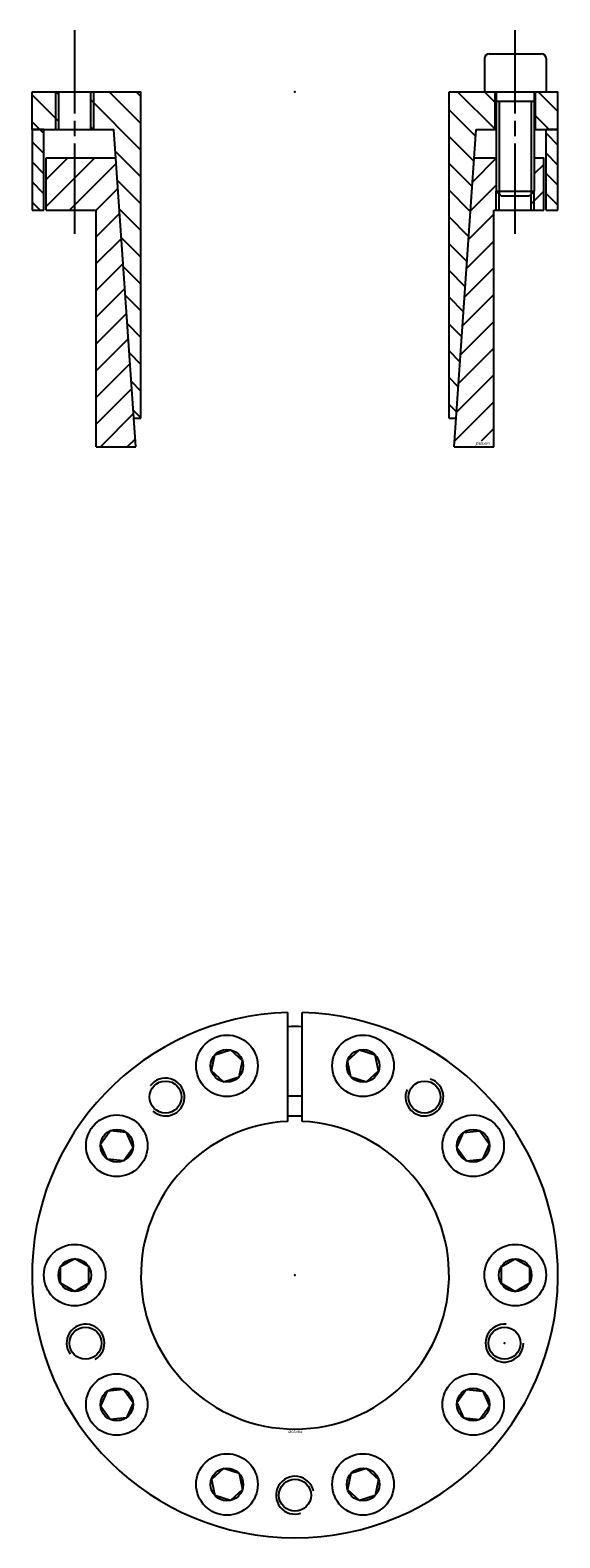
# Model space of a CAD drawing. Extents: x -56 to 56, y -56 to 263.
import ezdxf
from ezdxf.enums import TextEntityAlignment as Align

# ---------------------------------------------------------------- set-up
doc = ezdxf.new("R2010")
doc.units = 0
doc.linetypes.add('CADRA_CENTERLINE', pattern=[25.4, 19.05, -1.5875, 3.175, -1.5875])
doc.linetypes.add('CADRA_SOLID', pattern=[0])
doc.layers.get('0').update_dxf_attribs({"color": 112, "linetype": 'CADRA_SOLID'})

# ---------------------------------------------------------------- blocks, each defined once
blk = doc.blocks.new('BLOCK1')
for p, q in [((-1.5, 32.48), (-1.5, 55.48)), ((1.5, 32.48), (1.5, 55.48)), ((-17.66, 43.15), (-16.94, 46.54)), ((-16.94, 46.54), (-13.65, 47.61)), ((-11.07, 45.29), (-13.65, 47.61)), ((-11.79, 41.91), (-11.07, 45.29)), ((11.07, 45.29), (13.65, 47.61)), ((11.79, 41.91), (11.07, 45.29)), ((13.65, 47.61), (16.94, 46.54)), ((17.66, 43.15), (16.94, 46.54)), ((-15.09, 40.84), (-17.66, 43.15)), ((-15.09, 40.84), (-11.79, 41.91)), ((11.79, 41.91), (15.09, 40.84)), ((15.09, 40.84), (17.66, 43.15)), ((-41.06, 27.69), (-39.03, 30.5)), ((-35.58, 30.13), (-39.03, 30.5)), ((-34.17, 26.97), (-35.58, 30.13)), ((34.17, 26.97), (35.58, 30.13)), ((35.58, 30.13), (39.03, 30.5)), ((39.03, 30.5), (41.06, 27.69)), ((-39.66, 24.53), (-41.06, 27.69)), ((-36.21, 24.17), (-34.17, 26.97)), ((34.17, 26.97), (36.21, 24.17)), ((39.66, 24.53), (41.06, 27.69)), ((-36.21, 24.17), (-39.66, 24.53)), ((36.21, 24.17), (39.66, 24.53)), ((-46.5, 3.46), (-49.5, 1.73)), ((-43.5, 1.73), (-46.5, 3.46)), ((43.5, 1.73), (46.5, 3.46)), ((46.5, 3.46), (49.5, 1.73)), ((-49.5, -1.73), (-49.5, 1.73)), ((-43.5, -1.73), (-43.5, 1.73)), ((43.5, 1.73), (43.5, -1.73)), ((49.5, 1.73), (49.5, -1.73)), ((-46.5, -3.46), (-49.5, -1.73)), ((-43.5, -1.73), (-46.5, -3.46)), ((43.5, -1.73), (46.5, -3.46)), ((46.5, -3.46), (49.5, -1.73)), ((-39.66, -24.53), (-41.06, -27.69)), ((-36.21, -24.17), (-39.66, -24.53)), ((-34.17, -26.97), (-36.21, -24.17)), ((36.21, -24.17), (34.17, -26.97)), ((36.21, -24.17), (39.66, -24.53)), ((39.66, -24.53), (41.06, -27.69)), ((-39.03, -30.5), (-41.06, -27.69)), ((-34.17, -26.97), (-35.58, -30.13)), ((34.17, -26.97), (35.58, -30.13)), ((41.06, -27.69), (39.03, -30.5)), ((-35.58, -30.13), (-39.03, -30.5)), ((35.58, -30.13), (39.03, -30.5)), ((-15.09, -40.84), (-17.66, -43.15)), ((-11.79, -41.91), (-15.09, -40.84)), ((15.09, -40.84), (11.79, -41.91)), ((15.09, -40.84), (17.66, -43.15)), ((-17.66, -43.15), (-16.94, -46.54)), ((-11.79, -41.91), (-11.07, -45.29)), ((11.79, -41.91), (11.07, -45.29)), ((17.66, -43.15), (16.94, -46.54)), ((-13.65, -47.61), (-16.94, -46.54)), ((-11.07, -45.29), (-13.65, -47.61)), ((11.07, -45.29), (13.65, -47.61)), ((16.94, -46.54), (13.65, -47.61))]:
    blk.add_line(p, q)
for centre, radius in [((-14.37, 44.22), 6.5), ((14.37, 44.22), 6.5), ((-14.37, 44.22), 3.46), ((14.37, 44.22), 3.46), ((-27.33, 37.62), 3.38), ((27.33, 37.62), 3.38), ((-37.62, 27.33), 6.5), ((37.62, 27.33), 6.5), ((-37.62, 27.33), 3.46), ((37.62, 27.33), 3.46), ((-46.5, 0), 6.5), ((46.5, 0), 6.5), ((-46.5, 0), 3.46), ((46.5, 0), 3.46), ((-44.22, -14.37), 3.38), ((44.22, -14.37), 3.38), ((-37.62, -27.33), 6.5), ((37.62, -27.33), 6.5), ((-37.62, -27.33), 3.46), ((37.62, -27.33), 3.46), ((-14.37, -44.22), 6.5), ((14.37, -44.22), 6.5), ((-14.37, -44.22), 3.46), ((14.37, -44.22), 3.46), ((0, -46.5), 3.38)]:
    blk.add_circle(centre, radius)
for centre, radius, start, end in [((0, 0), 55.5, 91.5487, 448.4513), ((0, 0), 52.5, 88.3628, 91.6372), ((-27.33, 37.62), 4, 228.3722, 504), ((27.33, 37.62), 4, 156.3722, 432), ((0, 0), 37.84, 87.7285, 92.2715), ((0, 0), 32.52, 92.6441, 447.3559), ((0, 0), 33.58, 87.4398, 92.5602), ((-44.22, -14.37), 4, 300.3722, 576), ((44.22, -14.37), 4, 84.3722, 360), ((0, -46.5), 4, 12.3722, 288)]:
    blk.add_arc(centre, radius, start, end)
for p in [(0, 0), (44.22, -14.37), (44.22, -14.37)]:
    blk.add_point(p)
blk.add_text('%%c65x84', height=0.5).set_placement((-1.44, -33.36), (1.55, -33.36), align=Align.FIT)
blk = doc.blocks.new('_X2')
for p, q in [((42.25, -7.92), (34.33, 0)), ((42.25, -2.27), (39.98, 0)), ((-49.87, -6.31), (-55.5, -0.68)), ((-49.87, -0.65), (-50.53, 0)), ((-32.52, -12.35), (-43.12, -1.74)), ((-32.52, -6.7), (-39.21, 0)), ((-32.52, -1.04), (-33.56, 0)), ((55.5, -4.2), (51.3, 0)), ((-53.84, -8), (-55.5, -6.34)), ((38.16, -9.49), (32.52, -3.84)), ((53.64, -8), (50.75, -5.11)), ((-42.53, -8), (-43.12, -7.4)), ((37.79, -14.78), (32.52, -9.5)), ((-32.52, -18.01), (-37.94, -12.58)), ((37.42, -20.06), (32.52, -15.16)), ((-32.52, -23.67), (-37.52, -18.66)), ((37.05, -25.35), (32.52, -20.82)), ((-32.52, -29.32), (-37.09, -24.75)), ((36.68, -30.64), (32.52, -26.47)), ((-36.67, -30.83), (-32.52, -34.98)), ((36.31, -35.93), (32.52, -32.13)), ((-32.52, -40.64), (-36.24, -36.91)), ((35.94, -41.21), (32.52, -37.79)), ((-35.82, -42.99), (-32.52, -46.3)), ((35.57, -46.5), (32.52, -43.44)), ((-32.52, -51.95), (-35.39, -49.07)), ((35.2, -51.79), (32.52, -49.1)), ((-34.97, -55.16), (-32.52, -57.61)), ((34.83, -57.07), (32.52, -54.76)), ((34.46, -62.36), (32.52, -60.41)), ((-32.52, -63.27), (-34.54, -61.24)), ((34.09, -67.65), (32.52, -66.07)), ((-34.12, -67.32), (-32.52, -68.92))]:
    blk.add_line(p, q)
blk = doc.blocks.new('_X1')
for p, q in [((-53.84, -8), (-53, -8.84)), ((53, -8.77), (55.5, -11.27)), ((-53, -13.08), (-55.5, -10.58)), ((-55.5, -14.82), (-53, -17.32)), ((55.5, -15.52), (53, -13.02)), ((-53, -21.57), (-55.5, -19.07)), ((53, -17.26), (55.5, -19.76)), ((55.5, -24), (53, -21.5)), ((-55.5, -23.31), (-53.81, -25))]:
    blk.add_line(p, q)
blk = doc.blocks.new('_X0')
for p, q in [((-47.94, -14), (-52.5, -18.56)), ((-42.28, -14), (-52.5, -24.22)), ((-37.77, -15.14), (-47.63, -25)), ((42.5, -14.07), (37.49, -19.08)), ((52.5, -15.38), (50.5, -17.38)), ((-37.4, -20.43), (-41.98, -25.01)), ((42.5, -19.73), (37.07, -25.16)), ((52.5, -21.04), (49.88, -23.66)), ((43.13, -24.76), (42.88, -25)), ((-37.03, -25.71), (-41.98, -30.67)), ((41.98, -25.9), (36.64, -31.24)), ((-36.66, -31), (-41.98, -36.32)), ((41.98, -31.56), (36.21, -37.32)), ((-36.29, -36.29), (-41.98, -41.98)), ((41.98, -37.22), (35.79, -43.41)), ((-35.92, -41.57), (-41.98, -47.64)), ((41.98, -42.87), (35.36, -49.49)), ((-35.55, -46.86), (-41.98, -53.29)), ((41.98, -48.53), (34.94, -55.57)), ((-35.18, -52.15), (-41.98, -58.95)), ((41.98, -54.19), (34.51, -61.65)), ((-34.81, -57.44), (-41.98, -64.61)), ((41.98, -59.84), (34.09, -67.73)), ((-34.44, -62.72), (-41.98, -70.26)), ((41.98, -65.5), (33.66, -73.82)), ((-34.07, -68.01), (-41.06, -75)), ((41.98, -71.16), (39.32, -73.81)), ((-33.7, -73.3), (-35.4, -75)), ((38.14, -75), (38.32, -74.81))]:
    blk.add_line(p, q)
blk = doc.blocks.new('BLOCK0')
at = {"linetype": 'CADRA_CENTERLINE'}
for p, q in [((-46.5, -30), (-46.5, 13)), ((46.5, -30), (46.5, 13))]:
    blk.add_line(p, q, dxfattribs=at)
for p, q in [((40, 7), (40, 0)), ((41, 8), (52, 8)), ((53, 7), (53, 0)), ((-55.5, -8), (-55.5, 0)), ((-55.5, 0), (-32.52, 0)), ((32.52, 0), (42.5, 0)), ((40, 0), (53, 0)), ((42.5, 0), (42.5, -21)), ((50.5, 0), (55.5, 0)), ((50.5, 0), (50.5, -21)), ((55.5, -8), (55.5, 0)), ((-50.5, -8), (-50.5, 0)), ((-49.87, -8), (-49.87, 0)), ((-43.12, -8), (-43.12, 0)), ((-42.5, -8), (-42.5, 0)), ((-32.52, -69), (-32.52, 0)), ((32.52, -69), (32.52, 0)), ((42.25, -8), (42.25, 0)), ((42.5, -2), (50.5, -2)), ((43.12, -2), (43.12, -21.63)), ((49.88, -2), (49.88, -21.63)), ((50.75, -8), (50.75, 0)), ((-53, -8), (-55.5, -8)), ((-55.5, -8), (-55.5, -25)), ((-55.5, -8), (-38.27, -8)), ((-53, -25), (-53, -8)), ((-33.58, -75), (-38.27, -8)), ((33.58, -75), (38.27, -8)), ((38.27, -8), (42.5, -8)), ((50.5, -8), (55.5, -8)), ((53, -25), (53, -8)), ((55.5, -8), (53, -8)), ((55.5, -25), (55.5, -8)), ((-52.5, -25), (-52.5, -14)), ((-52.5, -14), (-37.85, -14)), ((37.85, -14), (42.5, -14)), ((50.5, -14), (52.5, -14)), ((52.5, -25), (52.5, -14)), ((42.5, -25), (42.5, -21)), ((42.5, -21), (50.5, -21)), ((42.5, -21), (43.5, -22)), ((43.12, -25), (43.12, -21.63)), ((43.5, -22), (49.5, -22)), ((50.5, -21), (49.5, -22)), ((49.88, -25), (49.88, -21.63)), ((50.5, -25), (50.5, -21)), ((-55.5, -25), (-53, -25)), ((-52.5, -25), (-41.98, -25)), ((-41.98, -75), (-41.98, -25)), ((41.98, -25), (52.5, -25)), ((41.98, -75), (41.98, -25)), ((53, -25), (55.5, -25)), ((-34, -69), (-32.52, -69)), ((32.52, -69), (34, -69)), ((-41.98, -75), (-33.58, -75)), ((33.58, -75), (41.98, -75))]:
    blk.add_line(p, q)
for centre, start, end in [((41, 7), 90, 180), ((52, 7), 0, 90)]:
    blk.add_arc(centre, 1, start, end)
blk.add_point((0, 0))
for name in ['_X2', '_X1', '_X0']:
    blk.add_blockref(name, (0, 0))
blk.add_text('%%c65x84', height=0.5).set_placement((38.14, -74.56), (41.13, -74.56), align=Align.FIT)

msp = doc.modelspace()

# ---------------------------------------------------------------- block references
for name, p in [('BLOCK0', (0, 250)), ('BLOCK1', (0, 0))]:
    msp.add_blockref(name, p)

doc.saveas('drawing.dxf')
